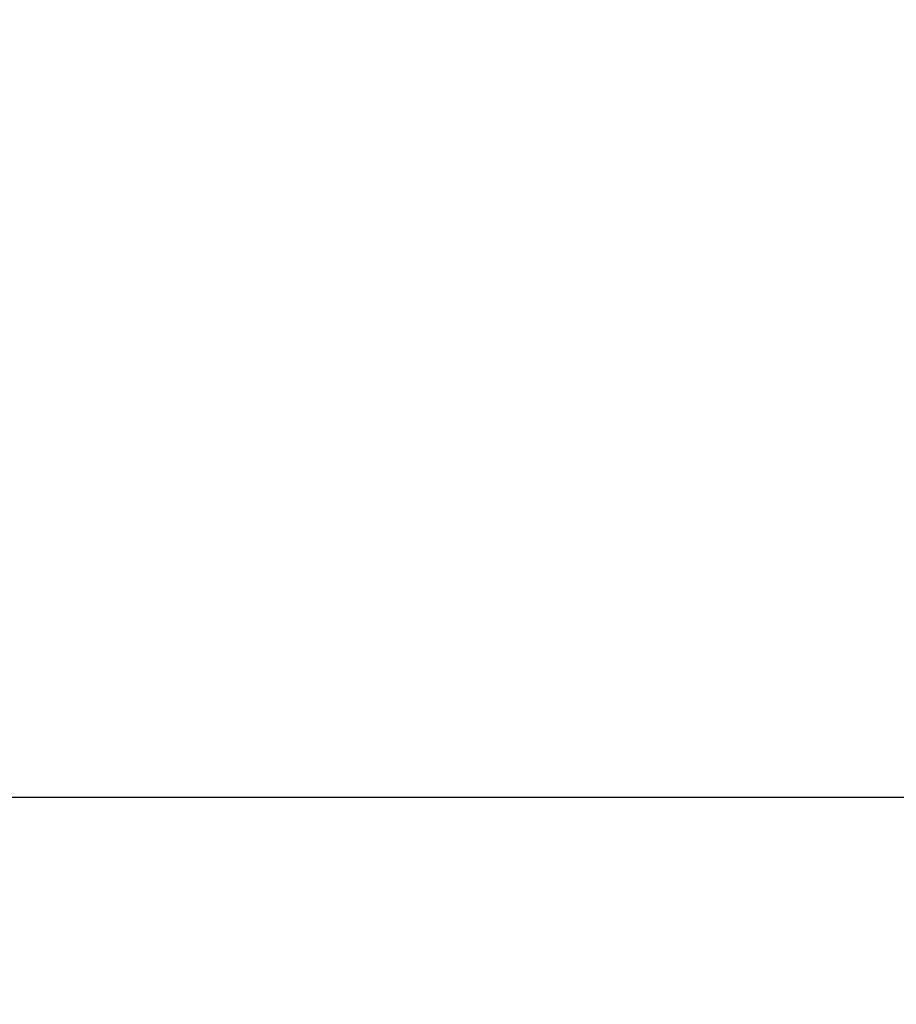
# Model space of a CAD drawing. Header units: inches. Extents: x -77 to 299, y -110 to 144.
# Tile 121 of 138: x 7.3124 to 7.3862, y -38.916 to -38.8331. Entities that reach past the tile are written whole.
import ezdxf

# ---------------------------------------------------------------- set-up
doc = ezdxf.new("R2010")
doc.units = ezdxf.units.IN
doc.header["$MEASUREMENT"] = 0
doc.layers.get('DEFPOINTS').update_dxf_attribs({"color": 8})
doc.layers.add('DST-M-S', color=53, linetype='Continuous')
doc.layers.add('SVD-M-D', color=42, linetype='Continuous')
doc.styles.get("Standard").update_dxf_attribs({"font": 'txt.shx'})
doc.dimstyles.get("Standard").update_dxf_attribs({"dimtxt": 0.18, "dimasz": 0.18, "dimexe": 0.18, "dimexo": 0.0625, "dimgap": 0.09, "dimtad": 0, "dimtih": 1, "dimtoh": 1, "dimdec": 4, "dimzin": 0, "dimdsep": 46, "dimtxsty": 'Standard', "dimcen": 0.09, "dimadec": 0, "dimazin": 0, "dimtfac": 1, "dimtdec": 4, "dimtofl": 0, "dimtmove": 0, "dimatfit": 3, "dimfxl": 0, "dimtolj": 1, "dimtzin": 0, "dimarcsym": 0})

# ---------------------------------------------------------------- blocks, each defined once
blk = doc.blocks.new('*D680')
at = {"layer": 'DEFPOINTS', "color": 0}
for p in [(5.191938, -25.273557), (7.441921, -37.523557), (7.441921, -38.473557)]:
    blk.add_point(p, dxfattribs=at)
at = {"layer": 'SVD-M-D', "color": 0, "lineweight": -2}
blk.add_line((7.441921, -37.554807), (7.441921, -38.473557), dxfattribs=at)
at = {"layer": 'SVD-M-D', "color": 0, "insert": (7.441921, -38.728557), "char_height": 0.09, "attachment_point": 5, "rotation": 90}
blk.add_mtext('\\A1;2.2500', dxfattribs=at)

msp = doc.modelspace()

# ---------------------------------------------------------------- linework, layer by layer
at = {"layer": 'DST-M-S'}
msp.add_line((4.241903, -38.898557), (25.241903, -38.898557), dxfattribs=at)

# ---------------------------------------------------------------- dimensions: what is measured, and where the dimension line sits
at = {"layer": 'SVD-M-D'}
dim = msp.add_ordinate_dim(feature_location=(7.441921, -37.523557), offset=(0, -0.95), dtype=1, origin=(5.191938, -25.273557), dimstyle='Standard', override={"dimscale": 0.5}, dxfattribs=at)
dim.commit()
dim.dimension.update_dxf_attribs({"geometry": '*D680', "text_midpoint": (7.441921, -38.728557)})

doc.saveas('drawing.dxf')
